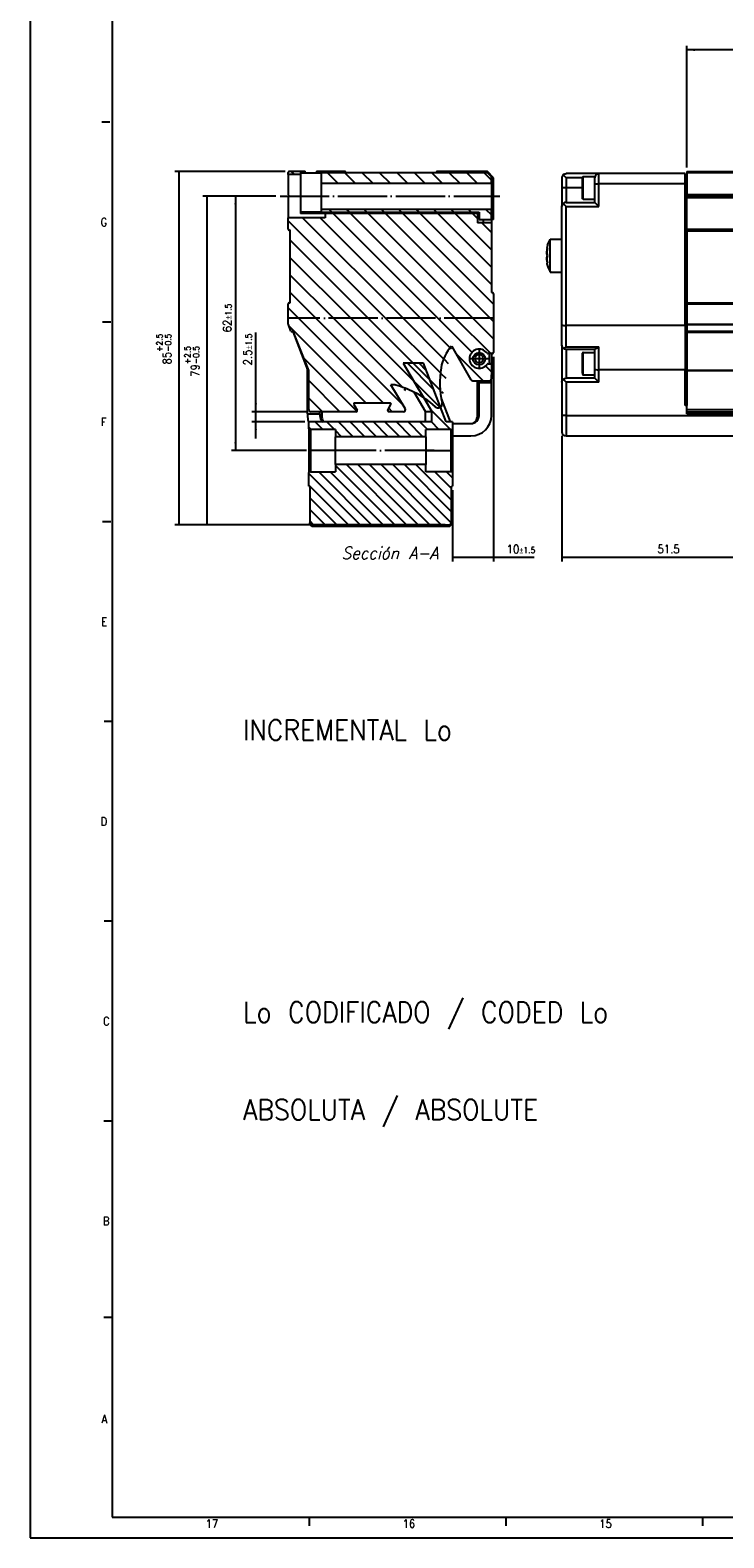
# Model space of a CAD drawing. Header units: inches. Extents: x -381 to 9045, y -418 to 176.
# Tile 1 of 31: x -381 to -212, y -418 to -51. Entities that reach past the tile are written whole.
import ezdxf

# ---------------------------------------------------------------- set-up
doc = ezdxf.new("R2010")
doc.units = ezdxf.units.IN
doc.linetypes.add('DOT_CENTER', pattern=[14, 12, -1, 0, -1])
doc.layers.add('1', color=7, linetype='Continuous')
doc.styles.add('CONVERTER_11', font='txt.shx', dxfattribs={"width": 0.9, "oblique": 15})
doc.styles.add('CONVERTER_12', font='txt.shx', dxfattribs={"width": 0.9})
doc.dimstyles.new('ME10_DIM_10', dxfattribs={"dimtxt": 2, "dimasz": 2, "dimexe": 1, "dimexo": 1, "dimgap": 1, "dimtad": 1, "dimdsep": 46, "dimtxsty": 'CONVERTER_12', "dimsah": 1, "dimcen": 0.09, "dimclrd": 2, "dimclre": 2, "dimclrt": 2, "dimadec": 0, "dimazin": 0, "dimtol": 1, "dimtp": 2.5, "dimtm": 0.5, "dimtfac": 0.75, "dimtdec": 1, "dimtix": 1, "dimtmove": 0, "dimatfit": 3, "dimfxl": 1, "dimtolj": 1, "dimtzin": 0, "dimarcsym": 0})
doc.dimstyles.new('ME10_DIM_11', dxfattribs={"dimtxt": 2, "dimasz": 2, "dimexe": 1, "dimexo": 1, "dimgap": 1, "dimtad": 1, "dimdsep": 46, "dimtxsty": 'CONVERTER_12', "dimsah": 1, "dimcen": 0.09, "dimclrd": 2, "dimclre": 2, "dimclrt": 2, "dimadec": 0, "dimazin": 0, "dimtol": 1, "dimtp": 2.5, "dimtm": 0.5, "dimtfac": 0.75, "dimtdec": 1, "dimtix": 1, "dimtmove": 0, "dimatfit": 3, "dimfxl": 1, "dimtolj": 1, "dimtzin": 0, "dimarcsym": 0})
doc.dimstyles.new('ME10_DIM_12', dxfattribs={"dimtxt": 2, "dimasz": 2, "dimexe": 1, "dimexo": 1, "dimgap": 1, "dimtad": 1, "dimdsep": 46, "dimtxsty": 'CONVERTER_12', "dimsah": 1, "dimcen": 0.09, "dimclrd": 2, "dimclre": 2, "dimclrt": 2, "dimadec": 0, "dimazin": 0, "dimtol": 1, "dimtp": 1.5, "dimtm": 1.5, "dimtfac": 0.75, "dimtdec": 1, "dimtix": 1, "dimtmove": 0, "dimatfit": 3, "dimfxl": 1, "dimtolj": 1, "dimtzin": 0, "dimarcsym": 0})
doc.dimstyles.new('ME10_DIM_13', dxfattribs={"dimtxt": 2, "dimasz": 2, "dimexe": 1, "dimexo": 1, "dimgap": 1, "dimtad": 1, "dimdsep": 46, "dimtxsty": 'CONVERTER_12', "dimsah": 1, "dimcen": 0.09, "dimclrd": 2, "dimclre": 2, "dimclrt": 2, "dimadec": 0, "dimazin": 0, "dimtol": 1, "dimtp": 1.5, "dimtm": 1.5, "dimtfac": 0.75, "dimtdec": 1, "dimtix": 1, "dimtmove": 0, "dimatfit": 3, "dimfxl": 1, "dimtolj": 1, "dimtzin": 0, "dimarcsym": 0})
doc.dimstyles.new('ME10_DIM_14', dxfattribs={"dimtxt": 2, "dimasz": 2, "dimexe": 1, "dimexo": 1, "dimgap": 1, "dimtad": 1, "dimdsep": 46, "dimtxsty": 'CONVERTER_12', "dimsah": 1, "dimcen": 0.09, "dimclrd": 2, "dimclre": 2, "dimclrt": 2, "dimadec": 0, "dimazin": 0, "dimtol": 1, "dimtp": 1.5, "dimtm": 1.5, "dimtfac": 0.75, "dimtdec": 1, "dimtix": 1, "dimtmove": 0, "dimatfit": 3, "dimfxl": 1, "dimtolj": 1, "dimtzin": 0, "dimarcsym": 0})
doc.dimstyles.new('ME10_DIM_18', dxfattribs={"dimtxt": 2, "dimasz": 2, "dimexe": 1, "dimexo": 1, "dimgap": 1, "dimtad": 1, "dimdsep": 46, "dimtxsty": 'CONVERTER_12', "dimsah": 1, "dimcen": 0.09, "dimclrd": 2, "dimclre": 2, "dimclrt": 2, "dimadec": 0, "dimazin": 0, "dimtfac": 1, "dimtdec": 4, "dimtix": 1, "dimtmove": 0, "dimatfit": 3, "dimfxl": 1, "dimtolj": 1, "dimtzin": 0, "dimarcsym": 0})
doc.dimstyles.new('ME10_DIM_29', dxfattribs={"dimtxt": 2, "dimasz": 2, "dimexe": 1, "dimexo": 1, "dimgap": 1, "dimtad": 1, "dimdsep": 46, "dimtxsty": 'CONVERTER_12', "dimsah": 1, "dimcen": 0.09, "dimclrd": 2, "dimclre": 2, "dimclrt": 2, "dimadec": 0, "dimazin": 0, "dimtfac": 1, "dimtdec": 4, "dimtix": 1, "dimtmove": 0, "dimatfit": 3, "dimfxl": 1, "dimtolj": 1, "dimtzin": 0, "dimarcsym": 0})
pattern_1 = [(-45, (0, 0), (2.12132, 2.12132), [])]
pattern_2 = [(-45, (0, 0), (1.414214, 1.414214), [])]

# ---------------------------------------------------------------- blocks, each defined once
blk = doc.blocks.new('Modulo_izq__L-KT___1', base_point=(-318.25, -149.93))
at = {"linetype": 'Continuous'}
h = blk.add_hatch(dxfattribs=at)
h.set_pattern_fill('_USER', color=254, scale=3, angle=-45, pattern_type=0)
h.set_pattern_definition(pattern_1)
edge = h.paths.add_edge_path()
edge.add_line((-318.25, -86.28), (-318.25, -85.78))
edge.add_arc((-318, -85.78), 0.25, 90, 180, ccw=False)
edge.add_line((-318, -85.53), (-315.25, -85.53))
edge.add_line((-315.25, -85.53), (-315.25, -86.28))
edge.add_line((-315.25, -86.28), (-318.25, -86.28))
h = blk.add_hatch(dxfattribs=at)
h.set_pattern_fill('_USER', color=254, scale=3, angle=-45, pattern_type=0)
h.set_pattern_definition(pattern_1)
h.paths.add_polyline_path([(-310.25, -88.38), (-268.75, -88.38), (-268.75, -86.83), (-269.75, -85.83), (-310.25, -85.83)])
h = blk.add_hatch(dxfattribs=at)
h.set_pattern_fill('_USER', color=254, scale=3, angle=-45, pattern_type=0)
h.set_pattern_definition(pattern_1)
h.paths.add_polyline_path([(-271.75, -97.23), (-268.75, -97.23), (-268.75, -94.68), (-310.25, -94.68), (-310.25, -95.43), (-271.75, -95.43)])
h = blk.add_hatch(dxfattribs=at)
h.set_pattern_fill('_USER', color=254, scale=3, angle=-45, pattern_type=0)
h.set_pattern_definition(pattern_1)
edge = h.paths.add_edge_path()
edge.add_arc((-318, -117.78), 0.25, 90, 180, ccw=False)
edge.add_line((-318, -117.53), (-317.75, -117.53))
edge.add_line((-317.75, -117.53), (-317.75, -100.03))
edge.add_arc((-318, -100.03), 0.25, 0, 90)
edge.add_arc((-318, -99.53), 0.25, 179.9999, 269.9999, ccw=False)
edge.add_line((-318.25, -99.53), (-318.25, -96.78))
edge.add_line((-318.25, -96.78), (-309.25, -96.78))
edge.add_line((-309.25, -96.78), (-309.25, -95.73))
edge.add_line((-309.25, -95.73), (-272.15, -95.73))
edge.add_line((-272.15, -95.73), (-272.15, -98.03))
edge.add_line((-272.15, -98.03), (-268.76, -98.03))
edge.add_line((-268.76, -98.03), (-268.76, -114.78))
edge.add_arc((-268.5, -114.77), 0.252, 180.4042, 270.407)
edge.add_arc((-268.5, -115.28), 0.25, 0, 90, ccw=False)
edge.add_line((-268.25, -115.28), (-268.25, -121.24))
edge.add_line((-268.25, -121.24), (-318.25, -121.24))
edge.add_line((-318.25, -121.24), (-318.25, -117.78))
h = blk.add_hatch(dxfattribs=at)
h.set_pattern_fill('_USER', color=254, scale=3, angle=-45, pattern_type=0)
h.set_pattern_definition(pattern_1)
edge = h.paths.add_edge_path()
edge.add_line((-273.32, -136.53), (-269.25, -136.53))
edge.add_arc((-269.25, -136.03), 0.498, 270.2046, 360.2054)
edge.add_line((-268.76, -136.03), (-268.76, -132.63))
edge.add_arc((-269, -132.63), 0.248, 359.5871, 449.59)
edge.add_line((-269, -132.38), (-269.66, -132.38))
edge.add_arc((-269.66, -132.58), 0.2, 90, 145.3454)
edge.add_arc((-271.76, -131.13), 2.35, 34.6546, 325.3454, ccw=False)
edge.add_arc((-269.66, -129.68), 0.2, 214.6546, 270)
edge.add_line((-269.66, -129.88), (-268.5, -129.88))
edge.add_arc((-268.5, -129.63), 0.25, 270, 360)
edge.add_line((-268.25, -129.63), (-268.25, -121.24))
edge.add_line((-268.25, -121.24), (-318.25, -121.24))
edge.add_line((-318.25, -121.24), (-318.25, -122.73))
edge.add_arc((-318, -122.73), 0.25, 180, 201.3067)
edge.add_line((-318.23, -122.82), (-317.63, -124.37))
edge.add_arc((-317.4, -124.28), 0.25, 201.3067, 291.6885)
edge.add_arc((-317.21, -124.74), 0.25, 21.6049, 111.6885, ccw=False)
edge.add_line((-316.98, -124.65), (-313.27, -134.02))
edge.add_arc((-313.5, -134.11), 0.25, 0, 21.6048, ccw=False)
edge.add_line((-313.25, -134.11), (-313.25, -143.53))
edge.add_arc((-312.75, -143.53), 0.5, 180, 270)
edge.add_line((-312.75, -144.03), (-301.68, -144.03))
edge.add_arc((-301.68, -143.78), 0.25, 270, 390)
edge.add_line((-301.47, -143.65), (-302.25, -142.3))
edge.add_arc((-302.03, -142.18), 0.25, 90, 210, ccw=False)
edge.add_line((-302.03, -141.93), (-293.47, -141.93))
edge.add_arc((-293.47, -142.18), 0.25, -30, 90, ccw=False)
edge.add_line((-293.26, -142.3), (-294.03, -143.65))
edge.add_arc((-293.82, -143.78), 0.25, 150, 270)
edge.add_line((-293.82, -144.03), (-290.19, -144.03))
edge.add_arc((-290.19, -143.53), 0.5, 270, 391.0161)
edge.add_line((-289.76, -143.27), (-293.24, -137.48))
edge.add_arc((-292.82, -140.45), 3, 74.4138, 98.1189, ccw=False)
edge.add_arc((-298.46, -160.68), 24, 63.1625, 74.4138, ccw=False)
edge.add_arc((-298.46, -160.68), 24, 48.0683, 63.1625, ccw=False)
edge.add_arc((-281.76, -142.08), 1, 228.0683, 371.9317)
edge.add_arc((-257.3, -136.91), 24, 171.5012, 191.9317, ccw=False)
edge.add_arc((-271.14, -134.84), 10, 137.119, 171.5012, ccw=False)
edge.add_arc((-278.22, -128), 0.25, 187.3484, 209.8944)
edge.add_line((-278.44, -128.13), (-273.75, -136.28))
edge.add_arc((-273.32, -136.03), 0.5, 209.8944, 270)
at = {"color": 7, "linetype": 'Continuous'}
for p, q in [((-318.25, -86.28), (-318.25, -85.78)), ((-315.25, -86.28), (-318.25, -86.28)), ((-318.25, -86.28), (-318.25, -91.23)), ((-315.25, -85.53), (-318, -85.53)), ((-315.25, -85.53), (-315.25, -86.28)), ((-314.25, -85.53), (-315.25, -85.53)), ((-315.25, -85.83), (-310.25, -85.83)), ((-315.25, -86.28), (-315.25, -95.73)), ((-314.21, -85.53), (-314.25, -85.53)), ((-314.17, -85.54), (-314.21, -85.53)), ((-314.13, -85.56), (-314.17, -85.54)), ((-314.1, -85.58), (-314.13, -85.56)), ((-314.04, -85.65), (-314.1, -85.58)), ((-314.02, -85.69), (-314.04, -85.65)), ((-314.01, -85.71), (-314.02, -85.69)), ((-314, -85.74), (-314.01, -85.71)), ((-314, -85.78), (-314, -85.74)), ((-314, -85.83), (-314, -85.78)), ((-311.49, -85.7), (-311.5, -85.78)), ((-311.5, -85.83), (-311.5, -85.78)), ((-311.48, -85.68), (-311.49, -85.7)), ((-311.46, -85.64), (-311.48, -85.68)), ((-311.39, -85.57), (-311.46, -85.64)), ((-311.35, -85.55), (-311.39, -85.57)), ((-311.32, -85.54), (-311.35, -85.55)), ((-311.25, -85.53), (-311.32, -85.54)), ((-310.25, -85.53), (-311.25, -85.53)), ((-304.5, -85.53), (-310.25, -85.53)), ((-310.25, -85.53), (-310.25, -85.83)), ((-310.25, -85.83), (-310.25, -88.38)), ((-269.75, -85.83), (-310.25, -85.83)), ((-304.24, -85.83), (-304.25, -85.78)), ((-282.25, -85.78), (-282.26, -85.83)), ((-270.22, -85.53), (-282, -85.53)), ((-270.22, -85.83), (-270.22, -85.53)), ((-269.75, -85.53), (-270.22, -85.53)), ((-268.25, -87.03), (-269.75, -85.53)), ((-269.75, -85.83), (-268.75, -86.83)), ((-268.75, -88.38), (-268.75, -86.83)), ((-268.25, -87.33), (-268.75, -86.83)), ((-268.25, -87.33), (-268.25, -87.03)), ((-268.25, -97.23), (-268.25, -87.33)), ((-318.25, -91.23), (-317.95, -91.53)), ((-317.95, -91.53), (-318.25, -91.83)), ((-310.25, -88.38), (-310.25, -91.53)), ((-310.25, -88.38), (-268.75, -88.38)), ((-310.25, -91.53), (-310.25, -94.68)), ((-268.75, -88.38), (-268.75, -91.53)), ((-268.75, -91.53), (-268.75, -94.68)), ((-318.25, -91.83), (-318.25, -96.78)), ((-310.25, -95.43), (-315.25, -95.43)), ((-312.75, -95.73), (-312.75, -95.43)), ((-310.25, -94.68), (-310.25, -95.43)), ((-310.25, -94.68), (-268.75, -94.68)), ((-310.25, -95.43), (-271.75, -95.43)), ((-277.15, -95.73), (-277.15, -95.43)), ((-272.15, -95.73), (-272.15, -95.43)), ((-271.75, -95.43), (-271.75, -97.23)), ((-268.75, -97.23), (-268.75, -94.68)), ((-318.25, -99.53), (-318.25, -96.78)), ((-309.25, -96.78), (-318.25, -96.78)), ((-309.25, -95.73), (-315.25, -95.73)), ((-309.25, -95.73), (-309.25, -96.78)), ((-272.15, -95.73), (-309.25, -95.73)), ((-272.15, -95.73), (-272.15, -98.03)), ((-268.76, -98.03), (-272.15, -98.03)), ((-271.75, -97.23), (-268.75, -97.23)), ((-270.69, -98.03), (-270.69, -97.23)), ((-268.75, -97.23), (-268.76, -98.03)), ((-268.76, -98.03), (-268.76, -114.78)), ((-268.25, -97.23), (-268.75, -97.23)), ((-317.75, -117.53), (-317.76, -99.99)), ((-317.75, -117.53), (-317.75, -100.03)), ((-318, -117.53), (-317.75, -117.53)), ((-268.25, -115.28), (-268.25, -121.24)), ((-318.25, -121.24), (-318.25, -117.78)), ((-318.25, -122.73), (-318.25, -121.24)), ((-317.63, -124.37), (-318.23, -122.82)), ((-317.18, -124.49), (-313.56, -133.83)), ((-313.27, -134.02), (-316.98, -124.65)), ((-268.25, -121.24), (-268.25, -129.63)), ((-278.44, -128.13), (-273.75, -136.28)), ((-268.5, -129.88), (-269.66, -129.88)), ((-269.26, -132.38), (-269.26, -129.88)), ((-268.76, -129.88), (-268.76, -132.59)), ((-313.56, -142.53), (-313.56, -133.83)), ((-313.25, -143.53), (-313.25, -134.11)), ((-269.66, -132.38), (-269, -132.38)), ((-268.76, -132.63), (-268.76, -136.03)), ((-268.76, -135.03), (-268.73, -135.03)), ((-268.73, -137.01), (-268.73, -135.03)), ((-289.76, -143.27), (-293.24, -137.48)), ((-273.32, -136.53), (-269.25, -136.53)), ((-272.26, -136.53), (-272.26, -145.43)), ((-272.26, -136.84), (-271.76, -136.88)), ((-271.76, -136.53), (-271.76, -137.03)), ((-268.76, -137.03), (-271.76, -137.03)), ((-271.76, -144.93), (-271.76, -137.03)), ((-268.77, -137.01), (-268.73, -137.01)), ((-268.77, -137.01), (-268.76, -137.03)), ((-268.76, -144.93), (-268.76, -137.03)), ((-313.56, -144.53), (-313.56, -142.53)), ((-313.25, -142.53), (-313.56, -142.53)), ((-302.25, -142.3), (-301.47, -143.65)), ((-293.47, -141.93), (-302.03, -141.93)), ((-294.03, -143.65), (-293.26, -142.3)), ((-313.56, -144.53), (-310.56, -144.53)), ((-313.56, -144.53), (-313.56, -144.93)), ((-313.36, -146.31), (-313.25, -146.61)), ((-301.68, -144.03), (-312.75, -144.03)), ((-310.56, -144.53), (-310.56, -144.03)), ((-310.56, -144.53), (-310.56, -144.93)), ((-310.06, -144.03), (-310.06, -145.43)), ((-309.89, -146.41), (-309.74, -146.53)), ((-309.56, -146.53), (-309.62, -146.49)), ((-290.19, -144.03), (-293.82, -144.03)), ((-278.25, -146.93), (-273.76, -146.93)), ((-278.25, -149.93), (-273.76, -149.93))]:
    blk.add_line(p, q, dxfattribs=at)
at = {"color": 2, "linetype": 'DOT_CENTER'}
blk.add_line((-268.25, -121.24), (-318.25, -121.24), dxfattribs=at)
blk.add_line((-268.25, -121.24), (-318.25, -121.24), dxfattribs=at)
at = {"color": 7, "linetype": 'Continuous'}
for radius in [1.5, 1]:
    blk.add_circle((-271.76, -131.13), radius, dxfattribs=at)
for centre, radius, start, end in [((-318, -85.78), 0.25, 90, 180), ((-304.5, -85.78), 0.25, 0, 90), ((-282, -85.78), 0.25, 90, 180), ((-318, -99.53), 0.25, 179.9999, 269.9999), ((-318, -100.03), 0.25, 0, 90), ((-318, -117.78), 0.25, 90, 180), ((-268.5, -114.77), 0.252, 180.4042, 270.407), ((-268.5, -115.28), 0.25, 0, 90), ((-318, -122.73), 0.25, 180, 201.3067), ((-317.4, -124.28), 0.25, 201.3067, 291.6885), ((-317.21, -124.74), 0.25, 21.6049, 111.6885), ((-271.14, -134.84), 10, 137.119, 171.5012), ((-278.22, -128), 0.25, 187.3484, 209.8944), ((-271.76, -131.13), 2.35, 34.6546, 325.3454), ((-269.66, -129.68), 0.2, 214.6546, 270), ((-268.5, -129.63), 0.25, 270, 0), ((-313.5, -134.11), 0.25, 0, 21.6048), ((-257.3, -136.91), 24, 171.5012, 191.9317), ((-269.66, -132.58), 0.2, 90, 145.3454), ((-269, -132.63), 0.248, 359.5871, 89.59), ((-292.82, -140.45), 3, 74.4138, 98.1189), ((-298.46, -160.68), 24, 63.1625, 74.4138), ((-298.46, -160.68), 24, 48.0683, 63.1625), ((-273.32, -136.03), 0.5, 209.8944, 270), ((-269.25, -136.03), 0.498, 270.2046, 0.2054), ((-302.03, -142.18), 0.25, 90, 210), ((-293.47, -142.18), 0.25, 330, 90), ((-281.76, -142.08), 1, 228.0683, 11.9317), ((-308.56, -144.93), 5, 179.9999, 195.9999), ((-312.75, -143.53), 0.5, 180, 270), ((-308.56, -144.93), 2, 180, 227.9999), ((-308.56, -145.43), 1.5, 180, 225), ((-301.68, -143.78), 0.25, 270, 30), ((-293.82, -143.78), 0.25, 150, 270), ((-290.19, -143.53), 0.5, 270, 31.0161), ((-273.76, -144.93), 5, 270, 0), ((-273.76, -144.93), 2, 270, 0), ((-273.76, -145.43), 1.5, 270, 0), ((-272.26, -143.93), 0.5, 270, 0)]:
    blk.add_arc(centre, radius, start, end, dxfattribs=at)
at = {"layer": '1', "color": 2, "linetype": 'DOT_CENTER'}
for p, q in [((-320.25, -91.53), (-266.75, -91.53)), ((-320.25, -91.53), (-266.75, -91.53)), ((-269.26, -131.13), (-274.26, -131.13)), ((-271.76, -128.63), (-271.76, -133.63))]:
    blk.add_line(p, q, dxfattribs=at)
blk = doc.blocks.new('CABEZA__2', base_point=(-313.25, -171.97))
at = {"linetype": 'Continuous'}
h = blk.add_hatch(dxfattribs=at)
h.set_pattern_fill('_USER', color=254, scale=2, angle=-45, pattern_type=0)
h.set_pattern_definition(pattern_2)
edge = h.paths.add_edge_path()
edge.add_arc((-312.85, -147.77), 0.6, 228.1897, 270)
edge.add_line((-312.85, -148.37), (-306.75, -148.37))
edge.add_line((-306.75, -148.37), (-306.75, -150.12))
edge.add_line((-306.75, -150.12), (-284.75, -150.12))
edge.add_line((-284.75, -150.12), (-284.75, -148.37))
edge.add_line((-284.75, -148.37), (-278.65, -148.37))
edge.add_arc((-278.65, -147.77), 0.6, 270, 311.8103)
edge.add_line((-278.25, -148.22), (-278.25, -146.53))
edge.add_line((-278.25, -146.53), (-279.77, -146.53))
edge.add_line((-279.77, -146.53), (-281.16, -142.95))
edge.add_line((-281.16, -142.95), (-281.18, -142.89))
edge.add_line((-281.18, -142.89), (-282.54, -139.36))
edge.add_line((-282.54, -139.36), (-285.32, -132.2))
edge.add_line((-285.32, -132.2), (-290.25, -132.2))
edge.add_line((-290.25, -132.2), (-286.76, -138.11))
edge.add_line((-286.76, -138.11), (-285.25, -140.68))
edge.add_line((-285.25, -140.68), (-283.28, -144.02))
edge.add_line((-283.28, -144.02), (-283.28, -146.53))
edge.add_line((-283.28, -146.53), (-313.25, -146.53))
edge.add_line((-313.25, -146.53), (-313.25, -148.22))
h = blk.add_hatch(dxfattribs=at)
h.set_pattern_fill('_USER', color=254, scale=2, angle=-45, pattern_type=0)
h.set_pattern_definition(pattern_2)
edge = h.paths.add_edge_path()
edge.add_line((-278.5, -171.07), (-278.5, -162.17))
edge.add_line((-278.5, -162.17), (-278.25, -162.17))
edge.add_line((-278.25, -162.17), (-278.25, -158.83))
edge.add_arc((-278.65, -159.27), 0.6, 48.1897, 90)
edge.add_line((-278.65, -158.67), (-284.75, -158.67))
edge.add_line((-284.75, -158.67), (-284.75, -156.92))
edge.add_line((-284.75, -156.92), (-306.75, -156.92))
edge.add_line((-306.75, -156.92), (-306.75, -158.67))
edge.add_line((-306.75, -158.67), (-312.85, -158.67))
edge.add_arc((-312.85, -159.27), 0.6, 90, 131.8103)
edge.add_line((-313.25, -158.83), (-313.25, -162.17))
edge.add_line((-313.25, -162.17), (-313, -162.17))
edge.add_line((-313, -162.17), (-313, -171.07))
edge.add_line((-313, -171.07), (-312.5, -171.57))
edge.add_line((-312.5, -171.57), (-279, -171.57))
edge.add_line((-279, -171.57), (-278.5, -171.07))
at = {"color": 7, "linetype": 'Continuous'}
for p, q in [((-290.25, -132.2), (-286.76, -138.11)), ((-285.32, -132.2), (-290.25, -132.2)), ((-282.54, -139.36), (-285.32, -132.2)), ((-284.85, -144.02), (-287.6, -139.31)), ((-286.76, -138.11), (-285.25, -140.68)), ((-281.18, -142.89), (-282.54, -139.36)), ((-285.25, -140.68), (-283.28, -144.02)), ((-281.16, -142.95), (-281.18, -142.89)), ((-279.77, -146.53), (-281.16, -142.95)), ((-278.75, -146.53), (-280.94, -140.85)), ((-313.25, -148.22), (-313.25, -146.53)), ((-283.28, -146.53), (-313.25, -146.53)), ((-284.85, -146.53), (-284.85, -144.02)), ((-284.85, -144.02), (-283.28, -144.02)), ((-283.28, -146.53), (-283.28, -144.02)), ((-278.25, -146.53), (-279.77, -146.53)), ((-278.25, -146.53), (-278.25, -148.22)), ((-313.25, -148.22), (-313.25, -153.52)), ((-306.75, -148.37), (-312.85, -148.37)), ((-312.85, -148.37), (-312.85, -153.52)), ((-306.75, -148.37), (-306.75, -150.12)), ((-306.75, -152.17), (-306.75, -150.12)), ((-284.75, -150.12), (-306.75, -150.12)), ((-278.65, -148.37), (-284.75, -148.37)), ((-284.75, -150.12), (-284.75, -148.37)), ((-284.75, -150.12), (-284.75, -156.92)), ((-278.65, -148.37), (-278.65, -153.52)), ((-278.25, -148.22), (-278.25, -153.52)), ((-312.85, -153.52), (-313.25, -153.52)), ((-313.25, -153.52), (-313.25, -158.83)), ((-306.75, -153.52), (-312.85, -153.52)), ((-312.85, -153.52), (-312.85, -158.67)), ((-306.75, -156.92), (-306.75, -152.17)), ((-284.75, -153.52), (-278.65, -153.52)), ((-278.25, -153.52), (-278.65, -153.52)), ((-278.65, -153.52), (-278.65, -158.67)), ((-278.25, -153.52), (-278.25, -158.83)), ((-306.75, -156.92), (-306.75, -158.67)), ((-284.75, -156.92), (-306.75, -156.92)), ((-284.75, -158.67), (-284.75, -156.92)), ((-313.25, -162.17), (-313.25, -158.83)), ((-312.85, -158.67), (-306.75, -158.67)), ((-278.65, -158.67), (-284.75, -158.67)), ((-278.25, -158.83), (-278.25, -162.17)), ((-313.25, -162.17), (-313, -162.17)), ((-313, -162.17), (-313, -171.07)), ((-278.5, -162.17), (-278.25, -162.17)), ((-278.5, -171.07), (-278.5, -162.17)), ((-312.5, -171.57), (-313, -171.07)), ((-313, -171.47), (-313, -171.07)), ((-312.5, -171.97), (-313, -171.47)), ((-312.5, -171.57), (-279, -171.57)), ((-279, -171.97), (-312.5, -171.97)), ((-278.5, -171.07), (-279, -171.57)), ((-279, -171.97), (-278.5, -171.47)), ((-278.5, -171.07), (-278.5, -171.47))]:
    blk.add_line(p, q, dxfattribs=at)
for centre, start, end in [((-312.85, -147.77), 228.1897, 270), ((-278.65, -147.77), 270, 311.8103), ((-312.85, -159.27), 90, 131.8103), ((-278.65, -159.27), 48.1897, 90)]:
    blk.add_arc(centre, 0.6, start, end, dxfattribs=at)
at = {"layer": '1', "color": 2, "linetype": 'DOT_CENTER'}
blk.add_line((-282.75, -153.52), (-308.75, -153.52), dxfattribs=at)
blk = doc.blocks.new('L-80__3', base_point=(-318.25, -171.97))
for name, p in [('Modulo_izq__L-KT___1', (-318.25, -149.93)), ('CABEZA__2', (-313.25, -171.97))]:
    blk.add_blockref(name, p)
blk = doc.blocks.new('*D78')
at = {"layer": '1', "color": 2, "linetype": 'Continuous'}
for p, q in [((-319, -85.53), (-345.9, -85.53)), ((-344.9, -85.53), (-344.9, -171.57)), ((-313.5, -171.57), (-345.9, -171.57))]:
    blk.add_line(p, q, dxfattribs=at)
at = {"layer": '1', "color": 2}
for points in [[(-344.64, -87.53), (-345.16, -87.53), (-344.9, -85.53)], [(-345.16, -169.57), (-344.64, -169.57), (-344.9, -171.57)]]:
    blk.add_solid(points, dxfattribs=at)
at = {"layer": '1', "color": 2, "insert": (-346.77, -132.52), "char_height": 2, "attachment_point": 7, "rotation": 90, "line_spacing_factor": 0.60024, "style": 'CONVERTER_12'}
blk.add_mtext('\\C2;85\\C2;\\H1.5;\\S+2.5^ -0.5;', dxfattribs=at)
blk = doc.blocks.new('*D79')
at = {"layer": '1', "color": 2, "linetype": 'Continuous'}
for p, q in [((-321.25, -91.53), (-339.07, -91.53)), ((-338.07, -91.53), (-338.07, -171.57)), ((-280, -171.57), (-339.07, -171.57))]:
    blk.add_line(p, q, dxfattribs=at)
at = {"layer": '1', "color": 2}
for points in [[(-337.8, -93.53), (-338.33, -93.53), (-338.07, -91.53)], [(-338.33, -169.57), (-337.8, -169.57), (-338.07, -171.57)]]:
    blk.add_solid(points, dxfattribs=at)
at = {"layer": '1', "color": 2, "insert": (-339.94, -135.52), "char_height": 2, "attachment_point": 7, "rotation": 90, "line_spacing_factor": 0.60024, "style": 'CONVERTER_12'}
blk.add_mtext('\\C2;79\\C2;\\H1.5;\\S+2.5^ -0.5;', dxfattribs=at)
blk = doc.blocks.new('*D80')
at = {"layer": '1', "color": 2, "linetype": 'Continuous'}
for p, q in [((-321.25, -91.53), (-332.12, -91.53)), ((-331.12, -91.53), (-331.12, -153.52)), ((-313.85, -153.52), (-332.12, -153.52))]:
    blk.add_line(p, q, dxfattribs=at)
at = {"layer": '1', "color": 2}
for points in [[(-330.86, -93.53), (-331.38, -93.53), (-331.12, -91.53)], [(-331.38, -151.52), (-330.86, -151.52), (-331.12, -153.52)]]:
    blk.add_solid(points, dxfattribs=at)
at = {"layer": '1', "color": 2, "insert": (-332.12, -124.69), "char_height": 2, "attachment_point": 7, "rotation": 90, "line_spacing_factor": 0.60024, "style": 'CONVERTER_12'}
blk.add_mtext('\\C2;62\\C2;\\H1.5;{\\Fgdt;`}1.5', dxfattribs=at)
blk = doc.blocks.new('*D81')
at = {"layer": '1', "color": 2, "linetype": 'Continuous'}
for p, q in [((-326.14, -144.03), (-326.14, -124.76)), ((-313.75, -144.03), (-327.14, -144.03)), ((-314.25, -146.53), (-327.14, -146.53)), ((-326.14, -146.53), (-326.14, -144.03)), ((-326.14, -150.53), (-326.14, -146.53))]:
    blk.add_line(p, q, dxfattribs=at)
at = {"layer": '1', "color": 2}
for points in [[(-326.41, -142.03), (-325.88, -142.03), (-326.14, -144.03)], [(-325.88, -148.53), (-326.41, -148.53), (-326.14, -146.53)]]:
    blk.add_solid(points, dxfattribs=at)
at = {"layer": '1', "color": 2, "insert": (-327.14, -132.75), "char_height": 2, "attachment_point": 7, "rotation": 90, "line_spacing_factor": 0.60024, "style": 'CONVERTER_12'}
blk.add_mtext('\\C2;2.5\\C2;\\H1.5;{\\Fgdt;`}1.5', dxfattribs=at)
blk = doc.blocks.new('*D82')
at = {"layer": '1', "color": 2, "linetype": 'Continuous'}
for p, q in [((-268.25, -130.63), (-268.25, -180.5)), ((-278.25, -163.17), (-278.25, -180.5)), ((-278.25, -179.5), (-268.25, -179.5)), ((-268.25, -179.5), (-258.33, -179.5))]:
    blk.add_line(p, q, dxfattribs=at)
at = {"layer": '1', "color": 2}
for points in [[(-276.25, -179.24), (-276.25, -179.76), (-278.25, -179.5)], [(-270.25, -179.76), (-270.25, -179.24), (-268.25, -179.5)]]:
    blk.add_solid(points, dxfattribs=at)
at = {"layer": '1', "color": 2, "insert": (-265.06, -178.5), "char_height": 2, "attachment_point": 7, "rotation": 0.0001, "line_spacing_factor": 0.60024, "style": 'CONVERTER_12'}
blk.add_mtext('\\C2;10\\C2;\\H1.5;{\\Fgdt;`}1.5', dxfattribs=at)
blk = doc.blocks.new('Modulo_izq__L-KT___9', base_point=(-255.25, -149.93))
at = {"color": 7, "linetype": 'Continuous'}
for p, q in [((-251.54, -86.72), (-251.59, -86.92)), ((-251.59, -86.92), (-251.59, -87.03)), ((-251.59, -87.03), (-251.59, -89.53)), ((-251.52, -86.65), (-251.54, -86.72)), ((-251.46, -86.53), (-251.52, -86.65)), ((-251.34, -86.36), (-251.46, -86.53)), ((-251.3, -86.32), (-251.34, -86.36)), ((-251.3, -86.32), (-251.18, -86.22)), ((-250.59, -87.03), (-251.3, -86.32)), ((-251.18, -86.22), (-251, -86.11)), ((-251, -86.11), (-250.98, -86.1)), ((-250.98, -86.1), (-250.8, -86.05)), ((-250.8, -86.05), (-250.59, -86.03)), ((-242.59, -86.03), (-250.59, -86.03)), ((-250.59, -87.03), (-250.59, -89.53)), ((-246.59, -87.03), (-250.59, -87.03)), ((-246.57, -86.88), (-246.59, -86.98)), ((-246.59, -90.5), (-246.59, -86.98)), ((-246.46, -86.79), (-246.57, -86.88)), ((-246.39, -86.78), (-246.46, -86.79)), ((-243.59, -86.78), (-246.39, -86.78)), ((-246.39, -90.58), (-246.39, -86.78)), ((-243.59, -87.03), (-243.59, -86.78)), ((-243.59, -88.53), (-243.59, -87.03)), ((-242.59, -88.53), (-242.59, -86.03)), ((-221.59, -86.03), (-242.59, -86.03)), ((-221.59, -88.53), (-221.59, -86.03)), ((-221.59, -86.53), (-221.19, -86.53)), ((-221.19, -85.53), (-221.19, -85.78)), ((-221.19, -85.53), (-42.64, -85.53)), ((-221.19, -85.78), (-221.19, -91.23)), ((-221.19, -85.78), (-42.8, -85.78)), ((-250.59, -89.53), (-251.59, -89.53)), ((-251.59, -89.53), (-251.59, -93.96)), ((-250.59, -89.53), (-250.59, -93.03)), ((-246.59, -89.53), (-250.59, -89.53)), ((-246.59, -91.88), (-246.59, -90.5)), ((-246.39, -92.28), (-246.39, -90.58)), ((-243.59, -88.53), (-242.59, -88.53)), ((-243.59, -93.03), (-243.59, -88.53)), ((-242.59, -94.03), (-242.59, -88.53)), ((-221.59, -88.53), (-242.59, -88.53)), ((-221.59, -88.53), (-221.19, -88.53)), ((-221.59, -123.03), (-221.59, -88.53)), ((-146.68, -91.23), (-221.19, -91.23)), ((-221.19, -91.23), (-221.19, -91.53)), ((-146.69, -91.53), (-221.19, -91.53)), ((-221.19, -91.53), (-221.19, -91.83)), ((-251.54, -93.72), (-251.59, -93.92)), ((-251.59, -93.96), (-251.58, -93.85)), ((-251.59, -93.92), (-251.59, -94.03)), ((-251.59, -122.84), (-251.59, -94.03)), ((-251.52, -93.65), (-251.54, -93.72)), ((-251.46, -93.53), (-251.52, -93.65)), ((-251.34, -93.36), (-251.46, -93.53)), ((-251.3, -93.32), (-251.34, -93.36)), ((-250.98, -93.1), (-251.3, -93.32)), ((-251.3, -93.32), (-250.59, -94.03)), ((-251.18, -93.24), (-251.24, -93.26)), ((-250.59, -93.03), (-250.98, -93.1)), ((-250.59, -93.03), (-243.59, -93.03)), ((-250.59, -123.03), (-250.59, -94.03)), ((-250.59, -94.03), (-242.59, -94.03)), ((-246.57, -92.18), (-246.59, -91.88)), ((-246.46, -92.27), (-246.57, -92.18)), ((-246.39, -92.28), (-246.46, -92.27)), ((-246.39, -92.28), (-243.59, -92.28)), ((-243.59, -93.03), (-242.59, -94.03)), ((-221.19, -91.83), (-146.68, -91.83)), ((-221.19, -99.53), (-221.19, -91.83)), ((-255.01, -103.33), (-254.42, -102.09)), ((-254.42, -102.03), (-251.59, -102.03)), ((-254.42, -109.97), (-254.42, -102.03)), ((-221.19, -99.53), (-221.19, -99.78)), ((-221.19, -99.53), (-43.94, -99.53)), ((-221.19, -99.78), (-221.19, -100.03)), ((-221.19, -99.78), (-43.77, -99.78)), ((-221.19, -100.03), (-221.19, -117.53)), ((-43.6, -100.03), (-221.19, -100.03)), ((-255.24, -104.09), (-255.25, -104.21)), ((-255.25, -104.21), (-255.2, -104.33)), ((-255.25, -105.28), (-255.24, -105.03)), ((-255.24, -105.03), (-255.25, -105.28)), ((-255.25, -105.36), (-255.25, -105.28)), ((-255.25, -105.28), (-255.25, -105.36)), ((-255.24, -105.51), (-255.25, -105.36)), ((-255.25, -105.36), (-255.24, -105.51)), ((-255.22, -103.96), (-255.24, -104.09)), ((-255.24, -105.03), (-255.2, -104.7)), ((-255.2, -104.7), (-255.24, -105.03)), ((-255.2, -105.76), (-255.24, -105.51)), ((-255.24, -105.51), (-255.2, -105.76)), ((-255.24, -106.55), (-255.2, -106.29)), ((-255.2, -106.29), (-255.24, -106.55)), ((-255.2, -103.89), (-255.22, -103.96)), ((-255.2, -103.89), (-255.19, -103.84)), ((-255.19, -103.84), (-255.2, -103.89)), ((-255.11, -104.33), (-255.2, -104.33)), ((-255.2, -104.33), (-255.19, -104.33)), ((-255.2, -104.7), (-255.19, -104.64)), ((-255.19, -104.64), (-255.2, -104.7)), ((-255.19, -105.81), (-255.2, -105.76)), ((-255.2, -105.76), (-255.19, -105.81)), ((-255.2, -106.29), (-255.19, -106.25)), ((-255.19, -106.25), (-255.2, -106.29)), ((-255.09, -103.53), (-255.19, -103.84)), ((-255.19, -104.33), (-255.09, -104.26)), ((-255.19, -104.64), (-255.18, -104.59)), ((-255.18, -104.59), (-255.19, -104.64)), ((-255.09, -106.03), (-255.19, -105.81)), ((-255.19, -105.81), (-255.09, -106.03)), ((-255.19, -106.25), (-255.09, -106.03)), ((-255.09, -106.03), (-255.19, -106.25)), ((-255.09, -104.26), (-255.18, -104.59)), ((-255.18, -104.59), (-255.11, -104.33)), ((-255.09, -103.53), (-255.01, -103.33)), ((-255.25, -106.7), (-255.24, -106.55)), ((-255.24, -106.55), (-255.25, -106.7)), ((-255.25, -106.78), (-255.25, -106.7)), ((-255.25, -106.7), (-255.25, -106.78)), ((-255.24, -107.03), (-255.25, -106.78)), ((-255.25, -106.78), (-255.24, -107.03)), ((-255.2, -107.73), (-255.25, -107.84)), ((-255.25, -107.84), (-255.24, -107.96)), ((-255.2, -107.35), (-255.24, -107.03)), ((-255.24, -107.03), (-255.2, -107.35)), ((-255.24, -107.96), (-255.22, -108.09)), ((-255.22, -108.09), (-255.2, -108.17)), ((-255.19, -107.42), (-255.2, -107.35)), ((-255.2, -107.35), (-255.19, -107.42)), ((-255.11, -107.73), (-255.2, -107.73)), ((-255.19, -107.73), (-255.2, -107.73)), ((-255.19, -108.22), (-255.2, -108.17)), ((-255.2, -108.17), (-255.19, -108.22)), ((-255.18, -107.47), (-255.19, -107.42)), ((-255.19, -107.42), (-255.18, -107.47)), ((-255.09, -107.8), (-255.19, -107.73)), ((-255.19, -108.22), (-255.09, -108.53)), ((-255.11, -107.73), (-255.18, -107.47)), ((-255.18, -107.47), (-255.09, -107.8)), ((-255.09, -108.53), (-255.01, -108.72)), ((-255.01, -108.72), (-254.42, -109.97)), ((-254.42, -109.97), (-254.42, -110.03)), ((-254.42, -110.03), (-254.42, -109.97)), ((-254.42, -110.03), (-251.59, -110.03)), ((-221.19, -117.53), (-221.19, -117.78)), ((-221.19, -117.53), (-43.94, -117.53)), ((-221.19, -117.78), (-221.19, -122.73)), ((-221.19, -117.78), (-43.77, -117.78)), ((-251.59, -127.83), (-251.59, -122.84)), ((-251.59, -122.84), (-251.59, -122.86)), ((-251.59, -122.86), (-251.54, -122.9)), ((-251.54, -122.9), (-251.52, -122.91)), ((-251.52, -122.91), (-251.46, -122.93)), ((-251.46, -122.93), (-251.34, -122.97)), ((-251.34, -122.97), (-251.3, -122.97)), ((-251.3, -122.97), (-251.18, -122.99)), ((-251.18, -122.99), (-251, -123.01)), ((-251, -123.01), (-250.98, -123.01)), ((-250.98, -123.01), (-250.8, -123.02)), ((-250.8, -123.02), (-250.59, -123.03)), ((-250.59, -128.19), (-250.59, -123.03)), ((-221.59, -123.03), (-250.59, -123.03)), ((-221.59, -122.93), (-221.19, -122.93)), ((-221.59, -123.03), (-221.59, -133.83)), ((-221.19, -122.73), (-221.19, -122.82)), ((-221.19, -122.73), (-43.44, -122.73)), ((-221.19, -122.82), (-221.19, -124.37)), ((-221.19, -122.82), (-43.5, -122.82)), ((-221.19, -124.37), (-221.19, -124.53)), ((-221.19, -124.37), (-43.37, -124.37)), ((-43.27, -124.53), (-221.19, -124.53)), ((-221.19, -124.54), (-221.19, -124.53)), ((-221.19, -124.65), (-221.19, -124.54)), ((-221.19, -124.65), (-221.19, -134.02)), ((-221.19, -124.65), (-43.19, -124.65)), ((-251.59, -127.83), (-251.59, -136.82)), ((-251.52, -128.21), (-251.59, -127.83)), ((-251.3, -128.53), (-251.52, -128.21)), ((-251.16, -128.65), (-251.3, -128.53)), ((-251, -128.53), (-251.16, -128.65)), ((-250.98, -128.52), (-251, -128.53)), ((-250.62, -128.21), (-250.98, -128.52)), ((-250.59, -128.19), (-250.62, -128.21)), ((-250.59, -128.19), (-242.59, -128.19)), ((-243, -128.53), (-243.3, -128.74)), ((-242.98, -128.52), (-243, -128.53)), ((-242.62, -128.21), (-242.98, -128.52)), ((-242.59, -128.19), (-242.62, -128.21)), ((-242.59, -133.83), (-242.59, -128.19)), ((-251.16, -128.65), (-250.98, -128.75)), ((-250.98, -128.75), (-250.59, -128.83)), ((-250.59, -128.83), (-243.53, -128.83)), ((-250.59, -128.83), (-250.59, -135.83)), ((-246.57, -129.68), (-246.59, -129.78)), ((-246.59, -133.3), (-246.59, -129.78)), ((-246.46, -129.59), (-246.57, -129.68)), ((-246.39, -129.58), (-246.46, -129.59)), ((-246.39, -129.58), (-243.59, -129.58)), ((-246.39, -133.38), (-246.39, -129.58)), ((-243.59, -133.64), (-243.59, -128.83)), ((-243.32, -128.75), (-243.53, -128.83)), ((-243.3, -128.74), (-243.32, -128.75)), ((-250.98, -135.9), (-250.59, -135.83)), ((-243.59, -135.83), (-250.59, -135.83)), ((-246.59, -134.68), (-246.59, -133.3)), ((-246.59, -134.68), (-246.57, -134.98)), ((-246.57, -134.98), (-246.46, -135.07)), ((-246.46, -135.07), (-246.39, -135.08)), ((-246.39, -135.08), (-246.39, -133.38)), ((-246.39, -135.08), (-243.59, -135.08)), ((-243.59, -135.83), (-243.59, -133.64)), ((-243.59, -133.64), (-243.52, -133.71)), ((-243.59, -135.83), (-242.59, -136.83)), ((-243.52, -133.71), (-243.3, -133.77)), ((-243.3, -133.77), (-242.98, -133.81)), ((-242.98, -133.81), (-242.59, -133.83)), ((-242.59, -136.83), (-242.59, -133.83)), ((-221.59, -133.83), (-242.59, -133.83)), ((-221.19, -133.73), (-221.59, -133.73)), ((-221.59, -142.53), (-221.59, -133.83)), ((-221.19, -134.02), (-221.19, -134.11)), ((-42.97, -134.02), (-221.19, -134.02)), ((-221.19, -134.11), (-221.19, -142.53)), ((-43.03, -134.11), (-221.19, -134.11)), ((-251.59, -136.83), (-251.52, -136.45)), ((-251.59, -136.82), (-251.58, -136.65)), ((-251.59, -136.83), (-251.59, -144.93)), ((-251.52, -136.45), (-251.3, -136.12)), ((-251.3, -136.12), (-250.98, -135.9)), ((-250.59, -136.83), (-251.3, -136.12)), ((-250.59, -136.83), (-250.59, -144.93)), ((-242.59, -136.83), (-250.59, -136.83)), ((-221.19, -141.53), (-221.59, -141.53)), ((-221.19, -142.03), (-221.59, -142.03)), ((-221.19, -142.53), (-221.59, -142.53)), ((-221.19, -144.53), (-221.19, -142.53)), ((-251.59, -144.93), (-251.59, -148.93)), ((-250.59, -144.93), (-251.59, -144.93)), ((-250.59, -144.93), (-250.59, -149.93)), ((-250.59, -144.93), (-200.19, -144.93)), ((-221.19, -143.53), (-42.6, -143.53)), ((-221.19, -144.03), (-42.27, -144.03)), ((-200.19, -144.53), (-221.19, -144.53)), ((-220.79, -144.03), (-220.79, -144.53)), ((-250.59, -149.93), (-200.19, -149.93))]:
    blk.add_line(p, q, dxfattribs=at)
for centre, start, end in [((-242.59, -87.03), 90, 180), ((-250.59, -148.93), 180, 270)]:
    blk.add_arc(centre, 1, start, end, dxfattribs=at)
blk = doc.blocks.new('L-80__14', base_point=(-255.25, -171.97))
blk.add_blockref('Modulo_izq__L-KT___9', (-255.25, -149.93))
blk = doc.blocks.new('*D83')
at = {"layer": '1', "color": 2, "linetype": 'Continuous'}
for p, q in [((-251.59, -149.93), (-251.59, -180.5)), ((-200.19, -150.93), (-200.19, -180.5)), ((-251.59, -179.5), (-200.19, -179.5))]:
    blk.add_line(p, q, dxfattribs=at)
at = {"layer": '1', "color": 2}
for points in [[(-249.59, -179.24), (-249.59, -179.76), (-251.59, -179.5)], [(-202.19, -179.76), (-202.19, -179.24), (-200.19, -179.5)]]:
    blk.add_solid(points, dxfattribs=at)
at = {"layer": '1', "color": 2, "insert": (-228.32, -178.5), "char_height": 2, "attachment_point": 7, "rotation": 0.0001, "line_spacing_factor": 0.60024, "style": 'CONVERTER_12'}
blk.add_mtext('51.5', dxfattribs=at)
blk = doc.blocks.new('*D94')
at = {"layer": '1', "color": 2, "linetype": 'Continuous'}
for p, q in [((-221.19, -84.53), (-221.19, -54.9)), ((-142.69, -90.53), (-142.69, -54.9)), ((-142.69, -55.9), (-221.19, -55.9))]:
    blk.add_line(p, q, dxfattribs=at)
at = {"layer": '1', "color": 2}
for points in [[(-219.19, -55.64), (-219.19, -56.17), (-221.19, -55.9)], [(-144.69, -56.17), (-144.69, -55.64), (-142.69, -55.9)]]:
    blk.add_solid(points, dxfattribs=at)
at = {"layer": '1', "color": 2, "insert": (-178.67, -54.9), "char_height": 2, "attachment_point": 7, "rotation": 0.0001, "line_spacing_factor": 0.60024, "style": 'CONVERTER_12'}
blk.add_mtext('78.5', dxfattribs=at)
blk = doc.blocks.new('Marco_a1', base_point=(38.87, -121.38))
at = {"layer": '1', "color": 2, "linetype": 'Continuous'}
for p, q in [((-381.13, 175.62), (-381.13, -418.38)), ((-361.7, -73.51), (-363.7, -73.51)), ((-361.51, -122.18), (-363.51, -122.18)), ((-361.51, -170.85), (-363.51, -170.85)), ((-361.13, -219.51), (-363.13, -219.51)), ((-361.13, -268.18), (-363.13, -268.18)), ((-361.15, -316.85), (-363.15, -316.85)), ((-361.15, -364.71), (-363.15, -364.71)), ((-313.19, -413.43), (-313.19, -415.43)), ((-265.25, -413.43), (-265.25, -415.43)), ((-217.31, -413.43), (-217.31, -415.43)), ((-381.13, -418.38), (458.87, -418.38))]:
    blk.add_line(p, q, dxfattribs=at)
at = {"layer": '1', "color": 7, "linetype": 'Continuous'}
for p, q in [((-361.13, 170.62), (-361.13, -413.38)), ((-361.13, -413.38), (453.87, -413.38))]:
    blk.add_line(p, q, dxfattribs=at)
at = {"layer": '1', "color": 2, "char_height": 2, "attachment_point": 4, "line_spacing_factor": 1.20048, "style": 'CONVERTER_12'}
for s, insert in [('G', (-363.97, -97.85)), ('F', (-363.92, -146.51)), ('E', (-363.83, -195.18)), ('D', (-363.97, -243.85)), ('C', (-363.37, -292.51)), ('B', (-363.41, -341.18)), ('A', (-363.74, -389.45)), ('17', (-338.41, -414.93)), ('16', (-290.41, -414.93)), ('15', (-242.52, -414.93))]:
    blk.add_mtext(s, dxfattribs=dict(at, insert=insert))
blk = doc.blocks.new('Top', base_point=(38.87, -121.38))
blk.add_blockref('Marco_a1', (38.87, -121.38))
blk = doc.blocks.new('_dummy_frame', base_point=(-381.13, -418.38))
blk.add_blockref('Top', (38.87, -121.38))
blk = doc.blocks.new('A-A__4', base_point=(-294, -128))
blk.add_blockref('L-80__3', (-318.251, -171.974))
at = {"layer": '1', "color": 7, "insert": (-293.501, -176.974), "char_height": 3, "attachment_point": 2, "line_spacing_factor": 1.20048, "style": 'CONVERTER_11'}
blk.add_mtext('Sección A-A', dxfattribs=at)
at = {"layer": '1'}
for base, p1, p2, text, dimstyle, picture, middle in [((-344.899, -85.526), (-312.501, -171.574), (-318.001, -85.526), '85', 'ME10_DIM_10', '*D78', (-347.774, -128.55)), ((-338.067, -91.526), (-279.001, -171.574), (-320.251, -91.526), '79', 'ME10_DIM_11', '*D79', (-340.942, -131.55))]:
    dim = blk.add_linear_dim(base=base, p1=p1, p2=p2, angle=90, text=text, dimstyle=dimstyle, dxfattribs=at)
    dim.commit()
    dim.dimension.update_dxf_attribs({"geometry": picture, "text_midpoint": middle, "text_rotation": 90})
for base, p1, p2, dimstyle, picture, middle in [((-331.118, -91.526), (-312.851, -153.524), (-320.251, -91.526), 'ME10_DIM_12', '*D80', (-333.118, -121.024)), ((-326.143, -146.526), (-312.751, -144.026), (-313.251, -146.526), 'ME10_DIM_13', '*D81', (-328.143, -128.757))]:
    dim = blk.add_linear_dim(base=base, p1=p1, p2=p2, angle=90, dimstyle=dimstyle, dxfattribs=at)
    dim.commit()
    dim.dimension.update_dxf_attribs({"geometry": picture, "text_midpoint": middle, "text_rotation": 90})
dim = blk.add_linear_dim(base=(-278.251, -179.499), p1=(-268.251, -129.63), p2=(-278.251, -162.174), dimstyle='ME10_DIM_14', dxfattribs=at)
dim.commit()
dim.dimension.update_dxf_attribs({"geometry": '*D82', "text_midpoint": (-261.694, -177.499), "text_rotation": 0.00014})
blk = doc.blocks.new('Alzado1', base_point=(2019.379, -128))
blk.add_blockref('L-80__14', (-255.248, -171.974))
at = {"layer": '1', "color": 2, "style": 'CONVERTER_12', "width": 0.9}
for s, p in [('INCREMENTAL Lo', (-329.263, -224.071)), ('Lo CODIFICADO / CODED Lo', (-329.263, -292.811)), ('ABSOLUTA / ABSOLUTE', (-329.263, -316.576))]:
    blk.add_text(s, height=5, dxfattribs=at).set_placement(p)
at = {"layer": '1'}
dim = blk.add_linear_dim(base=(-142.694, -55.903), p1=(-221.194, -85.526), p2=(-142.694, -91.526), dimstyle='ME10_DIM_29', dxfattribs=at)
dim.commit()
dim.dimension.update_dxf_attribs({"geometry": '*D94', "text_midpoint": (-175.944, -53.903), "text_rotation": 0.00014})
dim = blk.add_linear_dim(base=(-251.594, -179.499), p1=(-200.194, -149.928), p2=(-251.594, -148.928), text='51.5', dimstyle='ME10_DIM_18', dxfattribs=at)
dim.commit()
dim.dimension.update_dxf_attribs({"geometry": '*D83', "text_midpoint": (-225.894, -177.499), "text_rotation": 0.00014})

msp = doc.modelspace()

# ---------------------------------------------------------------- block references
for name, p in [('Alzado1', (2019.38, -128)), ('A-A__4', (-294, -128))]:
    msp.add_blockref(name, p)
at = {"layer": '1'}
msp.add_blockref('_dummy_frame', (-381.13, -418.38), dxfattribs=at)

doc.saveas('drawing.dxf')
